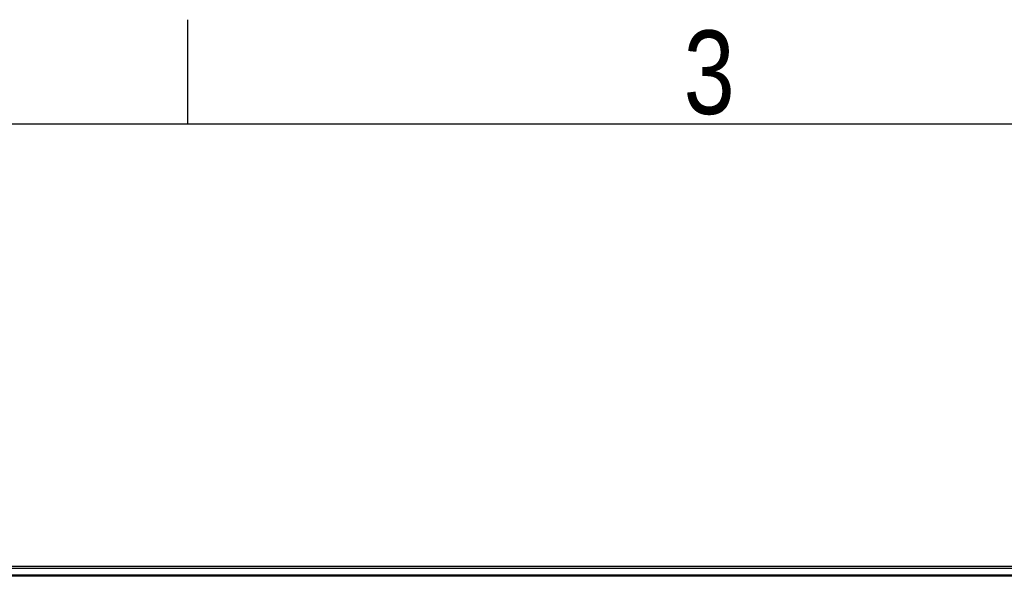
# Model space of a CAD drawing. Header units: millimetres. Extents: x 0 to 420, y 0 to 297.
# Tile 40 of 80: x 100 to 149, y 269 to 297. Entities that reach past the tile are written whole.
import ezdxf

# ---------------------------------------------------------------- set-up
doc = ezdxf.new("R2010")
doc.units = ezdxf.units.MM
doc.layers.add('CARTIGLIO', color=140, linetype='Continuous')
doc.styles.add('SLDTEXTSTYLE2', font='TXT', dxfattribs={"width": 0.821468})

msp = doc.modelspace()

# ---------------------------------------------------------------- linework, layer by layer
at = {"color": 7, "linetype": 'Continuous', "lineweight": 25}
for p, q in [((221.653, 269.9166), (58.347, 269.9166)), ((221.653, 269.8077), (58.347, 269.8077)), ((221.653, 269.4811), (58.347, 269.4811)), ((221.653, 269.4256), (58.347, 269.4256))]:
    msp.add_line(p, q, dxfattribs=at)
at = {"layer": 'CARTIGLIO', "linetype": 'Continuous'}
for p, q in [((108.6644, 291.8226), (108.6644, 296.9968)), ((414.8274, 291.8226), (5.1801, 291.8226))]:
    msp.add_line(p, q, dxfattribs=at)

# ---------------------------------------------------------------- texts
at = {"layer": 'CARTIGLIO', "insert": (134.4919, 296.4629), "char_height": 4.1394, "attachment_point": 2, "style": 'SLDTEXTSTYLE2'}
msp.add_mtext('3', dxfattribs=at)

doc.saveas('drawing.dxf')
